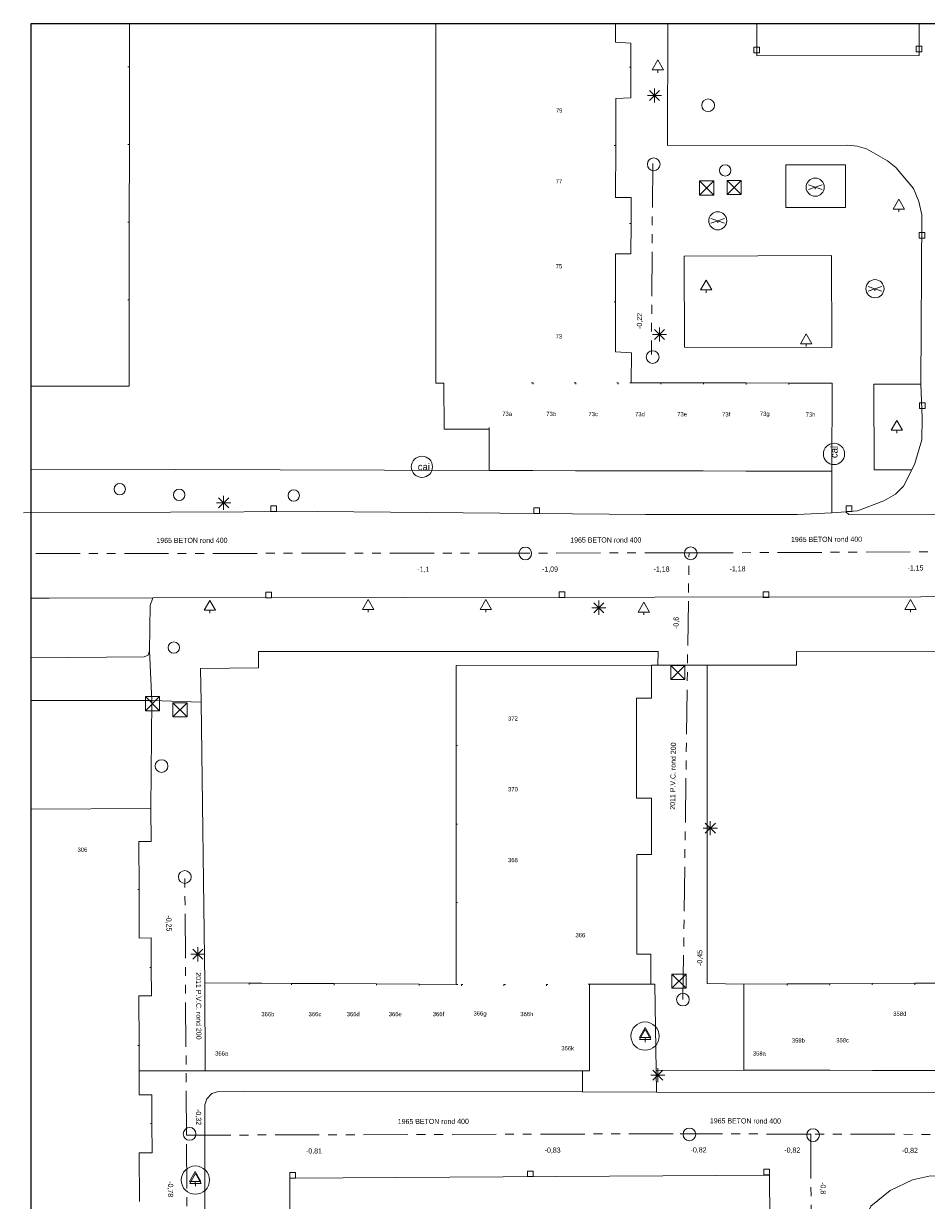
# Model space of a CAD drawing. Header units: millimetres. Extents: x 812 to 183790, y 13 to 580968.
# Tile 34 of 256: x 182314 to 182378, y 580883 to 580966. Entities that reach past the tile are written whole.
import ezdxf

# ---------------------------------------------------------------- set-up
doc = ezdxf.new("R2010")
doc.units = ezdxf.units.MM
doc.header["$LTSCALE"] = 5
doc.linetypes.add('DGN1', pattern=[336.0003, 0, -336.0003])
doc.linetypes.add('PHANTOM2', pattern=[1.25, 0.625, -0.125, 0.125, -0.125, 0.125, -0.125])
for name, color, linetype, lineweight in [('000 BOB begin', 252, 'Continuous', 13), ('000 BOB eind', 252, 'Continuous', 13), ('000 Specificaties_S', 252, 'Continuous', 13), ('046 GEMENGD STELSEL', 252, 'PHANTOM2', 0), ('afsluitpaal', 252, 'Continuous', 9), ('beheer openbare ruimte groenbeheer', 252, 'Continuous', 9), ('beheer openbare ruimte wegbeheer', 252, 'Continuous', 9), ('boom', 252, 'Continuous', 9), ('boomspiegelpunt', 7, 'Continuous', 0), ('brandkraan -put', 252, 'Continuous', 9), ('cai-kast', 252, 'Continuous', 9), ('hoofdgebouw', 252, 'Continuous', 9), ('huisnummerreeks BGT', 252, 'Continuous', 9), ('inspectie- rioolput', 252, 'Continuous', 9), ('kant verharding', 252, 'Continuous', 9), ('kolk', 252, 'Continuous', 9), ('lichtmast', 252, 'Continuous', 9), ('waterleidingput', 252, 'Continuous', 9)]:
    doc.layers.add(name, color=color, linetype=linetype, lineweight=lineweight)
doc.layers.add('scheidingsmuur', color=1, linetype='DGN1', lineweight=13, true_color=0xff0000)
doc.layers.add('speelvoorziening', color=7, linetype='Continuous', lineweight=0, true_color=0xe17000)
doc.styles.add('Arial Narrow', font='Arial Narrow.shx')
doc.styles.add('Styledgn000', font='dgn000.shx')

# ---------------------------------------------------------------- blocks, each defined once
blk = doc.blocks.new('SKOLK6')
at = {"layer": 'kolk', "color": 251, "linetype": 'Continuous', "lineweight": 0, "true_color": 0x696969, "flags": 128}
blk.add_lwpolyline([(-0.2, 0.4), (0.2, 0.4), (0.2, 0), (-0.2, 0), (-0.2, 0.4)], dxfattribs=at)
blk = doc.blocks.new('SKOLK38')
at = {"layer": 'kolk', "color": 251, "linetype": 'Continuous', "lineweight": 0, "true_color": 0x696969, "flags": 128}
blk.add_lwpolyline([(-0.2, 0.4), (0.2, 0.4), (0.2, 0), (-0.2, 0), (-0.2, 0.4)], dxfattribs=at)
blk = doc.blocks.new('RIOOLP11')
at = {"layer": 'inspectie- rioolput', "color": 251, "linetype": 'Continuous', "lineweight": 0, "true_color": 0x696969}
blk.add_circle((0, 0), 0.9, dxfattribs=at)
blk = doc.blocks.new('BOOMKR8')
at = {"layer": 'boomspiegelpunt', "color": 251, "linetype": 'Continuous', "lineweight": 0, "true_color": 0x696969, "flags": 128}
for points in [[(-0.4, -0.233), (0, 0.467), (0.4, -0.233), (-0.4, -0.233)], [(0, -0.233), (0, -0.433)]]:
    blk.add_lwpolyline(points, dxfattribs=at)
at = {"layer": 'boomspiegelpunt', "color": 251, "linetype": 'Continuous', "lineweight": 0, "true_color": 0x696969}
blk.add_circle((0, 0), 1, dxfattribs=at)
blk = doc.blocks.new('BOOM39')
at = {"layer": 'boom', "color": 251, "linetype": 'Continuous', "lineweight": 0, "true_color": 0x696969}
blk.add_line((0, -0.433), (0, -0.233), dxfattribs=at)
at = {"layer": 'boom', "color": 251, "linetype": 'Continuous', "lineweight": 0, "true_color": 0x696969, "flags": 128}
blk.add_lwpolyline([(-0.4, -0.233), (0, 0.467), (0.4, -0.233), (-0.4, -0.233)], dxfattribs=at)
blk = doc.blocks.new('SKOLK107')
at = {"layer": 'kolk', "color": 251, "linetype": 'Continuous', "lineweight": 0, "true_color": 0x696969, "flags": 128}
blk.add_lwpolyline([(-0.2, 0.4), (0.2, 0.4), (0.2, 0), (-0.2, 0), (-0.2, 0.4)], dxfattribs=at)
blk = doc.blocks.new('BOOMKR14')
at = {"layer": 'boomspiegelpunt', "color": 251, "linetype": 'Continuous', "lineweight": 0, "true_color": 0x696969, "flags": 128}
for points in [[(-0.4, -0.233), (0, 0.467), (0.4, -0.233), (-0.4, -0.233)], [(0, -0.233), (0, -0.433)]]:
    blk.add_lwpolyline(points, dxfattribs=at)
at = {"layer": 'boomspiegelpunt', "color": 251, "linetype": 'Continuous', "lineweight": 0, "true_color": 0x696969}
blk.add_circle((0, 0), 1, dxfattribs=at)
blk = doc.blocks.new('HINDER34')
at = {"layer": 'afsluitpaal', "color": 251, "linetype": 'Continuous', "lineweight": 0, "true_color": 0x696969}
for p, q in [((-0.5, 0.5), (0.5, -0.5)), ((0.5, 0.5), (-0.5, -0.5))]:
    blk.add_line(p, q, dxfattribs=at)
at = {"layer": 'afsluitpaal', "color": 251, "linetype": 'Continuous', "lineweight": 0, "true_color": 0x696969, "flags": 128}
blk.add_lwpolyline([(-0.5, 0.5), (0.5, 0.5), (0.5, -0.5), (-0.5, -0.5), (-0.5, 0.5)], dxfattribs=at)
blk = doc.blocks.new('CAITR8')
at = {"layer": 'cai-kast', "color": 251, "linetype": 'Continuous', "lineweight": 0, "true_color": 0x696969}
blk.add_circle((0.023, 0), 0.75, dxfattribs=at)
at = {"layer": 'cai-kast', "color": 251, "linetype": 'Continuous', "lineweight": 0, "true_color": 0x696969, "insert": (0.16, 0), "char_height": 0.5, "attachment_point": 5, "rotation": 0.10491, "line_spacing_factor": 0.8, "style": 'Styledgn000'}
blk.add_mtext('{\\C251;cai}', dxfattribs=at)
blk = doc.blocks.new('BRANDK8')
at = {"layer": 'brandkraan -put', "color": 251, "linetype": 'Continuous', "lineweight": 0, "true_color": 0x696969}
blk.add_circle((0, 0), 0.4, dxfattribs=at)
blk = doc.blocks.new('RIOOLP72')
at = {"layer": 'inspectie- rioolput', "color": 251, "linetype": 'Continuous', "lineweight": 0, "true_color": 0x696969}
blk.add_circle((0, 0), 0.9, dxfattribs=at)
blk = doc.blocks.new('SPEEL1')
at = {"layer": 'speelvoorziening', "color": 251, "linetype": 'Continuous', "lineweight": 0, "true_color": 0x696969}
for p, q in [((0, 0), (-0.481, 0.16)), ((0, 0), (-0.481, -0.16)), ((0.481, 0.16), (0, 0)), ((0, 0), (0, -0.139)), ((0.481, -0.16), (0, 0))]:
    blk.add_line(p, q, dxfattribs=at)
blk.add_circle((0, 0), 0.641, dxfattribs=at)
blk = doc.blocks.new('SPEEL2')
at = {"layer": 'speelvoorziening', "color": 251, "linetype": 'Continuous', "lineweight": 0, "true_color": 0x696969}
for p, q in [((0, 0), (-0.481, 0.16)), ((0, 0), (-0.481, -0.16)), ((0.481, 0.16), (0, 0)), ((0, 0), (0, -0.139)), ((0.481, -0.16), (0, 0))]:
    blk.add_line(p, q, dxfattribs=at)
blk.add_circle((0, 0), 0.641, dxfattribs=at)
blk = doc.blocks.new('BOOM124')
at = {"layer": 'boom', "color": 251, "linetype": 'Continuous', "lineweight": 0, "true_color": 0x696969}
blk.add_line((0, -0.433), (0, -0.233), dxfattribs=at)
at = {"layer": 'boom', "color": 251, "linetype": 'Continuous', "lineweight": 0, "true_color": 0x696969, "flags": 128}
blk.add_lwpolyline([(-0.4, -0.233), (0, 0.467), (0.4, -0.233), (-0.4, -0.233)], dxfattribs=at)
blk = doc.blocks.new('RIOOLP108')
at = {"layer": 'inspectie- rioolput', "color": 251, "linetype": 'Continuous', "lineweight": 0, "true_color": 0x696969}
blk.add_circle((0, 0), 0.9, dxfattribs=at)
blk = doc.blocks.new('RIOOLP109')
at = {"layer": 'inspectie- rioolput', "color": 251, "linetype": 'Continuous', "lineweight": 0, "true_color": 0x696969}
blk.add_circle((0, 0), 0.9, dxfattribs=at)
blk = doc.blocks.new('RIOOLP110')
at = {"layer": 'inspectie- rioolput', "color": 251, "linetype": 'Continuous', "lineweight": 0, "true_color": 0x696969}
blk.add_circle((0, 0), 0.9, dxfattribs=at)
blk = doc.blocks.new('SKOLK272')
at = {"layer": 'kolk', "color": 251, "linetype": 'Continuous', "lineweight": 0, "true_color": 0x696969, "flags": 128}
blk.add_lwpolyline([(-0.2, 0.4), (0.2, 0.4), (0.2, 0), (-0.2, 0), (-0.2, 0.4)], dxfattribs=at)
blk = doc.blocks.new('HINDER64')
at = {"layer": 'afsluitpaal', "color": 251, "linetype": 'Continuous', "lineweight": 0, "true_color": 0x696969}
for p, q in [((-0.5, 0.5), (0.5, -0.5)), ((0.5, 0.5), (-0.5, -0.5))]:
    blk.add_line(p, q, dxfattribs=at)
at = {"layer": 'afsluitpaal', "color": 251, "linetype": 'Continuous', "lineweight": 0, "true_color": 0x696969, "flags": 128}
blk.add_lwpolyline([(-0.5, 0.5), (0.5, 0.5), (0.5, -0.5), (-0.5, -0.5), (-0.5, 0.5)], dxfattribs=at)
blk = doc.blocks.new('SKOLK367')
at = {"layer": 'kolk', "color": 251, "linetype": 'Continuous', "lineweight": 0, "true_color": 0x696969, "flags": 128}
blk.add_lwpolyline([(-0.2, 0.4), (0.2, 0.4), (0.2, 0), (-0.2, 0), (-0.2, 0.4)], dxfattribs=at)
blk = doc.blocks.new('SKOLK379')
at = {"layer": 'kolk', "color": 251, "linetype": 'Continuous', "lineweight": 0, "true_color": 0x696969, "flags": 128}
blk.add_lwpolyline([(-0.2, 0.4), (0.2, 0.4), (0.2, 0), (-0.2, 0), (-0.2, 0.4)], dxfattribs=at)
blk = doc.blocks.new('WATERP20')
at = {"layer": 'waterleidingput', "color": 251, "linetype": 'Continuous', "lineweight": 0, "true_color": 0x696969}
blk.add_circle((0, 0), 0.4, dxfattribs=at)
blk = doc.blocks.new('BOOM281')
at = {"layer": 'boom', "color": 251, "linetype": 'Continuous', "lineweight": 0, "true_color": 0x696969}
blk.add_line((0, -0.433), (0, -0.233), dxfattribs=at)
at = {"layer": 'boom', "color": 251, "linetype": 'Continuous', "lineweight": 0, "true_color": 0x696969, "flags": 128}
blk.add_lwpolyline([(-0.4, -0.233), (0, 0.467), (0.4, -0.233), (-0.4, -0.233)], dxfattribs=at)
blk = doc.blocks.new('SKOLK437')
at = {"layer": 'kolk', "color": 251, "linetype": 'Continuous', "lineweight": 0, "true_color": 0x696969, "flags": 128}
blk.add_lwpolyline([(-0.2, 0.4), (0.2, 0.4), (0.2, 0), (-0.2, 0), (-0.2, 0.4)], dxfattribs=at)
blk = doc.blocks.new('BRANDK31')
at = {"layer": 'brandkraan -put', "color": 251, "linetype": 'Continuous', "lineweight": 0, "true_color": 0x696969}
blk.add_circle((0, 0), 0.4, dxfattribs=at)
blk = doc.blocks.new('SPEEL6')
at = {"layer": 'speelvoorziening', "color": 251, "linetype": 'Continuous', "lineweight": 0, "true_color": 0x696969}
for p, q in [((0, 0), (-0.481, 0.16)), ((0, 0), (-0.481, -0.16)), ((0.481, 0.16), (0, 0)), ((0, 0), (0, -0.139)), ((0.481, -0.16), (0, 0))]:
    blk.add_line(p, q, dxfattribs=at)
blk.add_circle((0, 0), 0.641, dxfattribs=at)
blk = doc.blocks.new('BOOM331')
at = {"layer": 'boom', "color": 251, "linetype": 'Continuous', "lineweight": 0, "true_color": 0x696969}
blk.add_line((0, -0.433), (0, -0.233), dxfattribs=at)
at = {"layer": 'boom', "color": 251, "linetype": 'Continuous', "lineweight": 0, "true_color": 0x696969, "flags": 128}
blk.add_lwpolyline([(-0.4, -0.233), (0, 0.467), (0.4, -0.233), (-0.4, -0.233)], dxfattribs=at)
blk = doc.blocks.new('RIOOLP195')
at = {"layer": 'inspectie- rioolput', "color": 251, "linetype": 'Continuous', "lineweight": 0, "true_color": 0x696969}
blk.add_circle((0, 0), 0.9, dxfattribs=at)
blk = doc.blocks.new('LANTP236')
at = {"layer": 'lichtmast', "color": 251, "linetype": 'Continuous', "lineweight": 0, "true_color": 0x696969}
for p, q in [((-0.5, 0), (0.5, 0.001)), ((0.354, -0.354), (-0.354, 0.354)), ((-0.354, -0.354), (0.354, 0.354)), ((0, -0.5), (0, 0.5))]:
    blk.add_line(p, q, dxfattribs=at)
blk = doc.blocks.new('WATERP31')
at = {"layer": 'waterleidingput', "color": 251, "linetype": 'Continuous', "lineweight": 0, "true_color": 0x696969}
blk.add_circle((0, 0), 0.4, dxfattribs=at)
blk = doc.blocks.new('RIOOLP232')
at = {"layer": 'inspectie- rioolput', "color": 251, "linetype": 'Continuous', "lineweight": 0, "true_color": 0x696969}
blk.add_circle((0, 0), 0.9, dxfattribs=at)
blk = doc.blocks.new('BOOM437')
at = {"layer": 'boom', "color": 251, "linetype": 'Continuous', "lineweight": 0, "true_color": 0x696969}
blk.add_line((0, -0.433), (0, -0.233), dxfattribs=at)
at = {"layer": 'boom', "color": 251, "linetype": 'Continuous', "lineweight": 0, "true_color": 0x696969, "flags": 128}
blk.add_lwpolyline([(-0.4, -0.233), (0, 0.467), (0.4, -0.233), (-0.4, -0.233)], dxfattribs=at)
blk = doc.blocks.new('BOOM457')
at = {"layer": 'boom', "color": 251, "linetype": 'Continuous', "lineweight": 0, "true_color": 0x696969}
blk.add_line((0, -0.433), (0, -0.233), dxfattribs=at)
at = {"layer": 'boom', "color": 251, "linetype": 'Continuous', "lineweight": 0, "true_color": 0x696969, "flags": 128}
blk.add_lwpolyline([(-0.4, -0.233), (0, 0.467), (0.4, -0.233), (-0.4, -0.233)], dxfattribs=at)
blk = doc.blocks.new('HINDER156')
at = {"layer": 'afsluitpaal', "color": 251, "linetype": 'Continuous', "lineweight": 0, "true_color": 0x696969}
for p, q in [((-0.5, 0.5), (0.5, -0.5)), ((0.5, 0.5), (-0.5, -0.5))]:
    blk.add_line(p, q, dxfattribs=at)
at = {"layer": 'afsluitpaal', "color": 251, "linetype": 'Continuous', "lineweight": 0, "true_color": 0x696969, "flags": 128}
blk.add_lwpolyline([(-0.5, 0.5), (0.5, 0.5), (0.5, -0.5), (-0.5, -0.5), (-0.5, 0.5)], dxfattribs=at)
blk = doc.blocks.new('SKOLK662')
at = {"layer": 'kolk', "color": 251, "linetype": 'Continuous', "lineweight": 0, "true_color": 0x696969, "flags": 128}
blk.add_lwpolyline([(-0.2, 0.4), (0.2, 0.4), (0.2, 0), (-0.2, 0), (-0.2, 0.4)], dxfattribs=at)
blk = doc.blocks.new('LANTP301')
at = {"layer": 'lichtmast', "color": 251, "linetype": 'Continuous', "lineweight": 0, "true_color": 0x696969}
for p, q in [((-0.5, 0), (0.5, 0.001)), ((0.354, -0.354), (-0.354, 0.354)), ((-0.354, -0.354), (0.354, 0.354)), ((0, -0.5), (0, 0.5))]:
    blk.add_line(p, q, dxfattribs=at)
blk = doc.blocks.new('LANTP303')
at = {"layer": 'lichtmast', "color": 251, "linetype": 'Continuous', "lineweight": 0, "true_color": 0x696969}
for p, q in [((-0.5, 0), (0.5, 0.001)), ((0.354, -0.354), (-0.354, 0.354)), ((-0.354, -0.354), (0.354, 0.354)), ((0, -0.5), (0, 0.5))]:
    blk.add_line(p, q, dxfattribs=at)
blk = doc.blocks.new('LANTP317')
at = {"layer": 'lichtmast', "color": 251, "linetype": 'Continuous', "lineweight": 0, "true_color": 0x696969}
for p, q in [((-0.5, 0), (0.5, 0.001)), ((0.354, -0.354), (-0.354, 0.354)), ((-0.354, -0.354), (0.354, 0.354)), ((0, -0.5), (0, 0.5))]:
    blk.add_line(p, q, dxfattribs=at)
blk = doc.blocks.new('BOOM521')
at = {"layer": 'boom', "color": 251, "linetype": 'Continuous', "lineweight": 0, "true_color": 0x696969}
blk.add_line((0, -0.433), (0, -0.233), dxfattribs=at)
at = {"layer": 'boom', "color": 251, "linetype": 'Continuous', "lineweight": 0, "true_color": 0x696969, "flags": 128}
blk.add_lwpolyline([(-0.4, -0.233), (0, 0.467), (0.4, -0.233), (-0.4, -0.233)], dxfattribs=at)
blk = doc.blocks.new('SKOLK768')
at = {"layer": 'kolk', "color": 251, "linetype": 'Continuous', "lineweight": 0, "true_color": 0x696969, "flags": 128}
blk.add_lwpolyline([(-0.2, 0.4), (0.2, 0.4), (0.2, 0), (-0.2, 0), (-0.2, 0.4)], dxfattribs=at)
blk = doc.blocks.new('LANTP344')
at = {"layer": 'lichtmast', "color": 251, "linetype": 'Continuous', "lineweight": 0, "true_color": 0x696969}
for p, q in [((-0.5, 0), (0.5, 0.001)), ((0.354, -0.354), (-0.354, 0.354)), ((-0.354, -0.354), (0.354, 0.354)), ((0, -0.5), (0, 0.5))]:
    blk.add_line(p, q, dxfattribs=at)
blk = doc.blocks.new('RIOOLP321')
at = {"layer": 'inspectie- rioolput', "color": 251, "linetype": 'Continuous', "lineweight": 0, "true_color": 0x696969}
blk.add_circle((0, 0), 0.9, dxfattribs=at)
blk = doc.blocks.new('RIOOLP323')
at = {"layer": 'inspectie- rioolput', "color": 251, "linetype": 'Continuous', "lineweight": 0, "true_color": 0x696969}
blk.add_circle((0, 0), 0.9, dxfattribs=at)
blk = doc.blocks.new('SKOLK848')
at = {"layer": 'kolk', "color": 251, "linetype": 'Continuous', "lineweight": 0, "true_color": 0x696969, "flags": 128}
blk.add_lwpolyline([(-0.2, 0.4), (0.2, 0.4), (0.2, 0), (-0.2, 0), (-0.2, 0.4)], dxfattribs=at)
blk = doc.blocks.new('HINDER213')
at = {"layer": 'afsluitpaal', "color": 251, "linetype": 'Continuous', "lineweight": 0, "true_color": 0x696969}
for p, q in [((-0.5, 0.5), (0.5, -0.5)), ((0.5, 0.5), (-0.5, -0.5))]:
    blk.add_line(p, q, dxfattribs=at)
at = {"layer": 'afsluitpaal', "color": 251, "linetype": 'Continuous', "lineweight": 0, "true_color": 0x696969, "flags": 128}
blk.add_lwpolyline([(-0.5, 0.5), (0.5, 0.5), (0.5, -0.5), (-0.5, -0.5), (-0.5, 0.5)], dxfattribs=at)
blk = doc.blocks.new('CAITR63')
at = {"layer": 'cai-kast', "color": 251, "linetype": 'Continuous', "lineweight": 0, "true_color": 0x696969}
blk.add_circle((0.001, 0.023), 0.75, dxfattribs=at)
at = {"layer": 'cai-kast', "color": 251, "linetype": 'Continuous', "lineweight": 0, "true_color": 0x696969, "insert": (0.005, 0.16), "char_height": 0.5, "attachment_point": 5, "rotation": 88.12741, "line_spacing_factor": 0.8, "style": 'Styledgn000'}
blk.add_mtext('{\\C251;cai}', dxfattribs=at)
blk = doc.blocks.new('RIOOLP379')
at = {"layer": 'inspectie- rioolput', "color": 251, "linetype": 'Continuous', "lineweight": 0, "true_color": 0x696969}
blk.add_circle((0, 0), 0.9, dxfattribs=at)
blk = doc.blocks.new('HINDER262')
at = {"layer": 'afsluitpaal', "color": 251, "linetype": 'Continuous', "lineweight": 0, "true_color": 0x696969}
for p, q in [((-0.5, 0.5), (0.5, -0.5)), ((0.5, 0.5), (-0.5, -0.5))]:
    blk.add_line(p, q, dxfattribs=at)
at = {"layer": 'afsluitpaal', "color": 251, "linetype": 'Continuous', "lineweight": 0, "true_color": 0x696969, "flags": 128}
blk.add_lwpolyline([(-0.5, 0.5), (0.5, 0.5), (0.5, -0.5), (-0.5, -0.5), (-0.5, 0.5)], dxfattribs=at)
blk = doc.blocks.new('WATERP66')
at = {"layer": 'waterleidingput', "color": 251, "linetype": 'Continuous', "lineweight": 0, "true_color": 0x696969}
blk.add_circle((0, 0), 0.4, dxfattribs=at)
blk = doc.blocks.new('BOOM745')
at = {"layer": 'boom', "color": 251, "linetype": 'Continuous', "lineweight": 0, "true_color": 0x696969}
blk.add_line((0, -0.433), (0, -0.233), dxfattribs=at)
at = {"layer": 'boom', "color": 251, "linetype": 'Continuous', "lineweight": 0, "true_color": 0x696969, "flags": 128}
blk.add_lwpolyline([(-0.4, -0.233), (0, 0.467), (0.4, -0.233), (-0.4, -0.233)], dxfattribs=at)
blk = doc.blocks.new('BOOM758')
at = {"layer": 'boom', "color": 251, "linetype": 'Continuous', "lineweight": 0, "true_color": 0x696969}
blk.add_line((0, -0.433), (0, -0.233), dxfattribs=at)
at = {"layer": 'boom', "color": 251, "linetype": 'Continuous', "lineweight": 0, "true_color": 0x696969, "flags": 128}
blk.add_lwpolyline([(-0.4, -0.233), (0, 0.467), (0.4, -0.233), (-0.4, -0.233)], dxfattribs=at)
blk = doc.blocks.new('SKOLK1058')
at = {"layer": 'kolk', "color": 251, "linetype": 'Continuous', "lineweight": 0, "true_color": 0x696969, "flags": 128}
blk.add_lwpolyline([(-0.2, 0.4), (0.2, 0.4), (0.2, 0), (-0.2, 0), (-0.2, 0.4)], dxfattribs=at)
blk = doc.blocks.new('HINDER297')
at = {"layer": 'afsluitpaal', "color": 251, "linetype": 'Continuous', "lineweight": 0, "true_color": 0x696969}
for p, q in [((-0.5, 0.5), (0.5, -0.5)), ((0.5, 0.5), (-0.5, -0.5))]:
    blk.add_line(p, q, dxfattribs=at)
at = {"layer": 'afsluitpaal', "color": 251, "linetype": 'Continuous', "lineweight": 0, "true_color": 0x696969, "flags": 128}
blk.add_lwpolyline([(-0.5, 0.5), (0.5, 0.5), (0.5, -0.5), (-0.5, -0.5), (-0.5, 0.5)], dxfattribs=at)
blk = doc.blocks.new('RIOOLP434')
at = {"layer": 'inspectie- rioolput', "color": 251, "linetype": 'Continuous', "lineweight": 0, "true_color": 0x696969}
blk.add_circle((0, 0), 0.9, dxfattribs=at)
blk = doc.blocks.new('SKOLK1166')
at = {"layer": 'kolk', "color": 251, "linetype": 'Continuous', "lineweight": 0, "true_color": 0x696969, "flags": 128}
blk.add_lwpolyline([(-0.2, 0.4), (0.2, 0.4), (0.2, 0), (-0.2, 0), (-0.2, 0.4)], dxfattribs=at)
blk = doc.blocks.new('LANTP512')
at = {"layer": 'lichtmast', "color": 251, "linetype": 'Continuous', "lineweight": 0, "true_color": 0x696969}
for p, q in [((-0.5, 0), (0.5, 0.001)), ((0.354, -0.354), (-0.354, 0.354)), ((-0.354, -0.354), (0.354, 0.354)), ((0, -0.5), (0, 0.5))]:
    blk.add_line(p, q, dxfattribs=at)
blk = doc.blocks.new('BOOM846')
at = {"layer": 'boom', "color": 251, "linetype": 'Continuous', "lineweight": 0, "true_color": 0x696969}
blk.add_line((0, -0.433), (0, -0.233), dxfattribs=at)
at = {"layer": 'boom', "color": 251, "linetype": 'Continuous', "lineweight": 0, "true_color": 0x696969, "flags": 128}
blk.add_lwpolyline([(-0.4, -0.233), (0, 0.467), (0.4, -0.233), (-0.4, -0.233)], dxfattribs=at)
blk = doc.blocks.new('BOOM862')
at = {"layer": 'boom', "color": 251, "linetype": 'Continuous', "lineweight": 0, "true_color": 0x696969}
blk.add_line((0, -0.433), (0, -0.233), dxfattribs=at)
at = {"layer": 'boom', "color": 251, "linetype": 'Continuous', "lineweight": 0, "true_color": 0x696969, "flags": 128}
blk.add_lwpolyline([(-0.4, -0.233), (0, 0.467), (0.4, -0.233), (-0.4, -0.233)], dxfattribs=at)
blk = doc.blocks.new('LANTP548')
at = {"layer": 'lichtmast', "color": 251, "linetype": 'Continuous', "lineweight": 0, "true_color": 0x696969}
for p, q in [((-0.5, 0), (0.5, 0.001)), ((0.354, -0.354), (-0.354, 0.354)), ((-0.354, -0.354), (0.354, 0.354)), ((0, -0.5), (0, 0.5))]:
    blk.add_line(p, q, dxfattribs=at)
blk = doc.blocks.new('SKOLK1273')
at = {"layer": 'kolk', "color": 251, "linetype": 'Continuous', "lineweight": 0, "true_color": 0x696969, "flags": 128}
blk.add_lwpolyline([(-0.2, 0.4), (0.2, 0.4), (0.2, 0), (-0.2, 0), (-0.2, 0.4)], dxfattribs=at)
blk = doc.blocks.new('BOOM933')
at = {"layer": 'boom', "color": 251, "linetype": 'Continuous', "lineweight": 0, "true_color": 0x696969}
blk.add_line((0, -0.433), (0, -0.233), dxfattribs=at)
at = {"layer": 'boom', "color": 251, "linetype": 'Continuous', "lineweight": 0, "true_color": 0x696969, "flags": 128}
blk.add_lwpolyline([(-0.4, -0.233), (0, 0.467), (0.4, -0.233), (-0.4, -0.233)], dxfattribs=at)

msp = doc.modelspace()

# ---------------------------------------------------------------- linework, layer by layer
at = {"ltscale": 0.2}
msp.add_lwpolyline([(182314.708, 580966.07), (183589.202, 580966.07), (183589.202, 580301.164), (182314.708, 580301.164)], close=True, dxfattribs=at)
msp.add_lwpolyline([(182314.708, 580966.07), (183589.202, 580966.07), (183589.202, 580301.164), (182314.708, 580301.164)], close=True, dxfattribs=at)
msp.add_lwpolyline([(182314.708, 580966.07), (183589.202, 580966.07), (183589.202, 580301.164), (182314.708, 580301.164)], close=True, dxfattribs=at)
at = {"layer": '046 GEMENGD STELSEL', "flags": 128}
for points in [[(182358.613, 580956.198), (182358.521, 580942.699)], [(182349.422, 580928.681), (182314.708, 580928.644)], [(182361.18, 580928.69), (182349.422, 580928.681)], [(182360.75, 580897.152), (182361.18, 580928.69)], [(182361.18, 580928.69), (182380.605, 580928.772)], [(182325.688, 580887.574), (182325.565, 580905.807)], [(182325.688, 580887.574), (182360.545, 580887.68)], [(182325.739, 580865.068), (182325.688, 580887.574)], [(182369.782, 580887.648), (182360.545, 580887.68)], [(182406.97, 580887.584), (182369.782, 580887.648)], [(182369.782, 580887.648), (182369.855, 580865.103)]]:
    msp.add_lwpolyline(points, dxfattribs=at)
at = {"layer": 'beheer openbare ruimte groenbeheer', "color": 251, "lineweight": 0, "true_color": 0x696969}
msp.add_lwpolyline([(182371.275, 580943.202), (182360.868, 580943.23)], dxfattribs=at)
at = {"layer": 'beheer openbare ruimte wegbeheer', "color": 251, "lineweight": 0, "true_color": 0x696969}
for points in [[(182371.269, 580934.457), (182371.255, 580931.532)], [(182323.074, 580921.787), (182323.24, 580918.278)], [(182358.986, 580920.767), (182362.467, 580920.772)], [(182323.24, 580918.278), (182326.716, 580918.16)], [(182322.345, 580892.115), (182327.005, 580892.121)], [(182358.857, 580892.145), (182365.055, 580892.165)]]:
    msp.add_lwpolyline(points, dxfattribs=at)
at = {"layer": 'beheer openbare ruimte wegbeheer', "color": 251, "lineweight": 0, "true_color": 0x696969, "flags": 128}
msp.add_lwpolyline([(182372.246, 580931.583), (182372.461, 580931.414), (182387.75, 580931.432), (182387.769, 580931.735)], dxfattribs=at)
at = {"layer": 'hoofdgebouw', "color": 251, "lineweight": 0, "true_color": 0x696969}
for points in [[(182321.651, 580966.07), (182321.649, 580963.017)], [(182343.301, 580962.986), (182343.303, 580966.07)], [(182321.649, 580963.017), (182321.647, 580957.53)], [(182343.298, 580957.47), (182343.301, 580962.986)], [(182321.647, 580957.53), (182321.644, 580952.044)], [(182343.295, 580951.955), (182343.298, 580957.47)], [(182321.644, 580952.044), (182321.642, 580946.556)], [(182343.292, 580946.44), (182343.295, 580951.955)], [(182321.642, 580946.556), (182321.639, 580940.458)], [(182343.289, 580940.687), (182343.292, 580946.44)], [(182343.872, 580940.688), (182343.289, 580940.687)], [(182359.194, 580940.703), (182357.098, 580940.708)], [(182365.214, 580940.689), (182362.204, 580940.696)], [(182368.224, 580940.683), (182365.214, 580940.689)], [(182321.639, 580940.458), (182314.708, 580940.465)], [(182347.06, 580934.512), (182347.073, 580937.437)], [(182350.149, 580934.505), (182347.06, 580934.512)], [(182350.149, 580934.505), (182353.159, 580934.498)], [(182353.159, 580934.498), (182356.169, 580934.491)], [(182356.169, 580934.491), (182359.179, 580934.484)], [(182359.179, 580934.484), (182362.189, 580934.478)], [(182362.189, 580934.478), (182365.199, 580934.471)], [(182365.199, 580934.471), (182368.209, 580934.464)], [(182371.269, 580934.457), (182368.209, 580934.464)], [(182358.535, 580920.757), (182344.726, 580920.75)], [(182344.726, 580920.75), (182344.729, 580915.084)], [(182344.729, 580915.084), (182344.732, 580909.532)], [(182344.732, 580909.532), (182344.735, 580904.001)], [(182344.735, 580904.001), (182344.738, 580898.223)], [(182326.981, 580898.335), (182327.005, 580892.121)], [(182330.107, 580898.316), (182326.981, 580898.335)], [(182330.996, 580898.31), (182330.107, 580898.316)], [(182333.107, 580898.297), (182330.996, 580898.31)], [(182336.107, 580898.278), (182333.107, 580898.297)], [(182339.107, 580898.259), (182336.107, 580898.278)], [(182342.107, 580898.24), (182339.107, 580898.259)], [(182344.738, 580898.223), (182342.107, 580898.24)], [(182354.059, 580898.228), (182354.157, 580898.228)], [(182358.486, 580898.23), (182354.157, 580898.228)], [(182365.057, 580898.238), (182365.055, 580892.165)], [(182368.119, 580898.254), (182365.057, 580898.238)], [(182368.788, 580898.258), (182368.119, 580898.254)], [(182371.119, 580898.27), (182368.788, 580898.258)], [(182374.119, 580898.286), (182371.119, 580898.27)], [(182377.119, 580898.302), (182374.119, 580898.286)], [(182380.119, 580898.318), (182377.119, 580898.302)], [(182322.345, 580892.115), (182322.337, 580893.91)], [(182327.005, 580892.121), (182330.109, 580892.122)], [(182330.109, 580892.122), (182333.109, 580892.123)], [(182333.109, 580892.123), (182336.109, 580892.124)], [(182336.109, 580892.124), (182339.109, 580892.125)], [(182339.109, 580892.125), (182342.109, 580892.126)], [(182342.109, 580892.126), (182345.109, 580892.127)], [(182345.109, 580892.127), (182348.109, 580892.128)], [(182348.109, 580892.128), (182351.109, 580892.129)], [(182351.109, 580892.129), (182353.662, 580892.13)], [(182365.055, 580892.165), (182368.13, 580892.161)], [(182368.13, 580892.161), (182371.13, 580892.156)], [(182371.13, 580892.156), (182374.13, 580892.152)], [(182374.13, 580892.152), (182377.13, 580892.148)], [(182377.13, 580892.148), (182380.13, 580892.144)]]:
    msp.add_lwpolyline(points, dxfattribs=at)
at = {"layer": 'hoofdgebouw', "color": 251, "lineweight": 0, "true_color": 0x696969, "flags": 128}
for points in [[(182357.069, 580962.979), (182357.074, 580964.695), (182355.993, 580964.748), (182355.991, 580966.07)], [(182355.999, 580957.461), (182356.008, 580960.784), (182357.062, 580960.82), (182357.069, 580962.979)], [(182357.083, 580951.943), (182357.094, 580953.795), (182355.989, 580953.796), (182355.999, 580957.461)], [(182355.987, 580946.425), (182355.991, 580949.819), (182357.07, 580949.817), (182357.083, 580951.943)], [(182357.098, 580940.708), (182357.115, 580942.83), (182355.983, 580942.883), (182355.987, 580946.425)], [(182343.872, 580940.688), (182343.88, 580937.43), (182347.073, 580937.437)], [(182359.194, 580940.703), (182360.877, 580940.699), (182362.204, 580940.696)], [(182368.224, 580940.683), (182371.284, 580940.676), (182371.269, 580934.457)], [(182357.477, 580915.055), (182357.475, 580918.426), (182358.536, 580918.427), (182358.535, 580920.757)], [(182358.536, 580909.492), (182358.535, 580911.376), (182357.479, 580911.375), (182357.477, 580915.055)], [(182323.173, 580910.64), (182314.708, 580910.603)], [(182322.335, 580904.934), (182322.32, 580908.309), (182323.184, 580908.312), (182323.173, 580910.64)], [(182357.498, 580903.972), (182357.497, 580907.392), (182358.537, 580907.392), (182358.536, 580909.492)], [(182323.196, 580899.424), (182323.187, 580901.503), (182322.35, 580901.499), (182322.335, 580904.934)], [(182357.498, 580903.972), (182357.5, 580900.366), (182358.484, 580900.366), (182358.486, 580898.23)], [(182322.337, 580893.91), (182322.322, 580897.421), (182323.205, 580897.425), (182323.196, 580899.424)], [(182353.662, 580892.13), (182354.159, 580892.13), (182354.157, 580898.228)], [(182323.244, 580888.398), (182323.235, 580890.436), (182322.352, 580890.433), (182322.345, 580892.115)], [(182322.365, 580882.884), (182322.35, 580886.336), (182323.253, 580886.34), (182323.244, 580888.398)]]:
    msp.add_lwpolyline(points, dxfattribs=at)
at = {"layer": 'kant verharding', "color": 251, "lineweight": 0, "true_color": 0x696969, "flags": 128}
for points in [[(182359.672, 580966.07), (182359.663, 580957.466), (182372.406, 580957.49), (182373.054, 580957.42), (182373.704, 580957.222), (182375.199, 580956.386), (182375.788, 580955.897), (182377.023, 580954.423), (182377.4, 580953.511), (182377.626, 580952.561), (182377.558, 580940.613)], [(182377.434, 580966.07), (182377.437, 580963.815), (182365.965, 580963.779), (182365.977, 580966.07)], [(182371.275, 580943.202), (182371.253, 580949.685), (182360.843, 580949.645), (182360.868, 580943.23)], [(182376.917, 580934.565), (182376.322, 580933.41), (182375.753, 580932.849), (182374.944, 580932.371), (182373.083, 580931.667), (182372.246, 580931.583), (182371.255, 580931.532), (182368.829, 580931.409), (182358.095, 580931.392), (182334.931, 580931.61), (182314.173, 580931.529)], [(182347.06, 580934.512), (182324.912, 580934.569), (182314.708, 580934.563)], [(182394.59, 580925.603), (182377.553, 580925.587), (182358.774, 580925.555), (182323.309, 580925.527), (182323.118, 580924.976), (182323.074, 580921.787), (182322.976, 580921.469), (182322.685, 580921.364), (182314.708, 580921.285)], [(182323.309, 580925.527), (182315.977, 580925.49), (182314.708, 580925.499)], [(182326.981, 580898.335), (182326.716, 580918.16), (182326.684, 580920.524), (182330.766, 580920.575), (182330.759, 580921.727), (182358.988, 580921.729), (182358.986, 580920.767), (182358.535, 580920.757)], [(182365.057, 580898.238), (182362.467, 580898.291), (182362.467, 580920.772), (182368.768, 580920.772), (182368.769, 580921.738), (182396.582, 580921.746), (182397.119, 580921.746), (182397.094, 580920.757), (182396.598, 580920.717)], [(182314.708, 580918.262), (182323.24, 580918.278), (182323.173, 580910.64)], [(182358.486, 580898.23), (182358.759, 580898.236), (182358.857, 580892.145), (182358.882, 580890.623), (182394.318, 580890.56)], [(182353.662, 580890.632), (182353.662, 580892.13)]]:
    msp.add_lwpolyline(points, dxfattribs=at)
for points in [[(182372.236, 580956.09), (182372.241, 580953.09), (182368.021, 580953.082), (182368.016, 580956.082)], [(182377.558, 580940.613), (182377.655, 580938.229), (182377.62, 580936.68), (182377.137, 580934.993), (182376.917, 580934.565), (182374.265, 580934.553), (182374.238, 580940.598)], [(182332.991, 580884.531), (182332.992, 580884.228), (182333.037, 580872.234), (182333.038, 580871.932), (182366.983, 580872.112), (182366.98, 580872.479), (182366.874, 580884.395), (182366.871, 580884.762)]]:
    msp.add_lwpolyline(points, close=True, dxfattribs=at)
msp.add_lwpolyline([(182358.882, 580890.623), (182353.662, 580890.632), (182329.702, 580890.675), (182327.949, 580890.658), (182327.467, 580890.513), (182327.128, 580890.141), (182326.979, 580889.72), (182326.948, 580866.267), (182372.852, 580866.032), (182372.74, 580874.607), (182372.772, 580879.028), (182373.273, 580881.015), (182374.032, 580882.559), (182375.393, 580883.666), (182376.962, 580884.418), (182378.229, 580884.697), (182389.551, 580884.689), (182389.551, 580870.64, -0.386473), (182385.301, 580865.971), (182372.852, 580866.032)], format="xyb", dxfattribs=at)
at = {"layer": 'scheidingsmuur', "color": 251, "lineweight": 0, "ltscale": 0.1, "true_color": 0x696969}
for points in [[(182321.649, 580963.017), (182314.708, 580963.013)], [(182357.069, 580962.979), (182343.301, 580962.986)], [(182321.647, 580957.53), (182314.708, 580957.527)], [(182355.999, 580957.461), (182343.298, 580957.47)], [(182357.083, 580951.943), (182343.295, 580951.955)], [(182355.987, 580946.425), (182343.292, 580946.44)], [(182347.073, 580937.437), (182347.087, 580940.693)], [(182350.164, 580940.698), (182347.087, 580940.693)], [(182350.164, 580940.698), (182350.149, 580934.505)], [(182353.174, 580940.702), (182350.164, 580940.698)], [(182353.174, 580940.702), (182353.159, 580934.498)], [(182356.184, 580940.707), (182353.174, 580940.702)], [(182356.184, 580940.707), (182356.169, 580934.491)], [(182357.098, 580940.708), (182356.184, 580940.707)], [(182359.194, 580940.703), (182359.179, 580934.484)], [(182362.204, 580940.696), (182362.189, 580934.478)], [(182365.214, 580940.689), (182365.199, 580934.471)], [(182368.224, 580940.683), (182368.209, 580934.464)], [(182344.729, 580915.084), (182357.477, 580915.055)], [(182344.732, 580909.532), (182358.536, 580909.492)], [(182322.335, 580904.934), (182314.708, 580904.913)], [(182344.735, 580904.001), (182357.498, 580903.972)], [(182323.196, 580899.424), (182314.708, 580899.401)], [(182330.107, 580898.316), (182330.109, 580892.122)], [(182333.107, 580898.297), (182333.109, 580892.123)], [(182336.107, 580898.278), (182336.109, 580892.124)], [(182339.107, 580898.259), (182339.109, 580892.125)], [(182342.107, 580898.24), (182342.109, 580892.126)], [(182344.738, 580898.223), (182345.107, 580898.223)], [(182345.107, 580898.223), (182348.107, 580898.225)], [(182345.107, 580898.223), (182345.109, 580892.127)], [(182348.107, 580898.225), (182351.107, 580898.226)], [(182348.107, 580898.225), (182348.109, 580892.128)], [(182351.107, 580898.226), (182354.059, 580898.228)], [(182351.107, 580898.226), (182351.109, 580892.129)], [(182368.119, 580898.254), (182368.13, 580892.161)], [(182371.119, 580898.27), (182371.13, 580892.156)], [(182374.119, 580898.286), (182374.13, 580892.152)], [(182377.119, 580898.302), (182377.13, 580892.148)], [(182322.337, 580893.91), (182314.708, 580893.889)], [(182323.244, 580888.398), (182314.708, 580888.375)]]:
    msp.add_lwpolyline(points, dxfattribs=at)
at = {"layer": 'scheidingsmuur', "color": 251, "lineweight": 0, "ltscale": 0.1, "true_color": 0x696969, "flags": 128}
for points in [[(182321.644, 580952.044), (182319.103, 580952.054), (182314.708, 580952.049)], [(182321.642, 580946.556), (182319.11, 580946.57), (182314.708, 580946.564)]]:
    msp.add_lwpolyline(points, dxfattribs=at)

# ---------------------------------------------------------------- block references
at = {"color": 251, "linetype": 'Continuous', "lineweight": 0, "true_color": 0x696969}
for name, p in [('SKOLK107', (182365.948, 580964.009)), ('SKOLK379', (182377.431, 580964.074)), ('BOOM457', (182358.973, 580963.034)), ('LANTP236', (182358.745, 580960.986)), ('BRANDK31', (182363.73, 580955.7)), ('HINDER34', (182362.427, 580954.454)), ('HINDER156', (182364.371, 580954.497)), ('SPEEL2', (182370.093, 580954.516)), ('BOOM281', (182376.001, 580953.197)), ('SPEEL6', (182363.209, 580952.143)), ('SKOLK1058', (182377.643, 580950.919)), ('BOOM862', (182362.381, 580947.489)), ('SPEEL1', (182374.313, 580947.344)), ('LANTP301', (182359.092, 580944.109)), ('BOOM745', (182369.464, 580943.698)), ('SKOLK38', (182377.655, 580938.896)), ('BOOM124', (182375.846, 580937.584)), ('CAITR63', (182371.421, 580935.657)), ('CAITR8', (182342.288, 580934.769)), ('WATERP66', (182320.964, 580933.19)), ('WATERP31', (182325.164, 580932.794)), ('BRANDK8', (182333.256, 580932.743)), ('LANTP303', (182328.309, 580932.227)), ('SKOLK6', (182331.836, 580931.616)), ('SKOLK768', (182350.428, 580931.47)), ('SKOLK662', (182372.482, 580931.607)), ('SKOLK437', (182331.493, 580925.513)), ('SKOLK367', (182352.211, 580925.548)), ('SKOLK848', (182366.61, 580925.531)), ('BOOM39', (182327.343, 580924.872)), ('BOOM437', (182338.505, 580924.938)), ('BOOM521', (182346.828, 580924.938)), ('LANTP317', (182354.812, 580924.823)), ('BOOM933', (182357.991, 580924.74)), ('BOOM846', (182376.816, 580924.938)), ('WATERP20', (182324.79, 580922.003)), ('HINDER213', (182360.386, 580920.248)), ('HINDER262', (182323.279, 580918.045)), ('HINDER64', (182325.224, 580917.614)), ('LANTP344', (182362.684, 580909.254)), ('LANTP512', (182326.48, 580900.35)), ('HINDER297', (182360.469, 580898.456)), ('BOOMKR8', (182358.074, 580894.573)), ('BOOM331', (182358.076, 580894.716)), ('LANTP548', (182358.97, 580891.811)), ('BOOMKR14', (182326.312, 580884.403)), ('BOOM758', (182326.3, 580884.546)), ('SKOLK1166', (182333.191, 580884.531)), ('SKOLK272', (182349.97, 580884.647)), ('SKOLK1273', (182366.671, 580884.765))]:
    msp.add_blockref(name, p, dxfattribs=at)
at = {"color": 251, "linetype": 'Continuous', "lineweight": 0, "true_color": 0x696969, "xscale": 0.5, "yscale": 0.5}
for name, p in [('RIOOLP195', (182362.53, 580960.3)), ('RIOOLP109', (182358.69, 580956.13)), ('RIOOLP379', (182358.61, 580942.52))]:
    msp.add_blockref(name, p, dxfattribs=at)
at = {"linetype": 'Continuous', "lineweight": 0, "xscale": 0.5, "yscale": 0.5}
for name, p in [('RIOOLP110', (182349.61, 580928.65)), ('RIOOLP11', (182361.3, 580928.66)), ('RIOOLP323', (182323.92, 580913.64)), ('RIOOLP108', (182325.565, 580905.807)), ('RIOOLP434', (182360.75, 580897.152)), ('RIOOLP72', (182325.9, 580887.67)), ('RIOOLP321', (182361.21, 580887.63)), ('RIOOLP232', (182369.94, 580887.58))]:
    msp.add_blockref(name, p, dxfattribs=at)

# ---------------------------------------------------------------- texts
at = {"layer": '000 BOB begin', "char_height": 0.36, "attachment_point": 5, "line_spacing_factor": 0.6, "style": 'Arial Narrow'}
for s, insert in [('-1,1', (182342.422, 580927.506)), ('-1,18', (182359.241, 580927.521)), ('-1,18', (182364.608, 580927.534)), ('-0,81', (182334.688, 580886.432)), ('-0,82', (182368.473, 580886.489))]:
    msp.add_mtext(s, dxfattribs=dict(at, insert=insert))
for s, insert, rotation in [('-0,45', (182361.97, 580900.092), 89.38142), ('-0,32', (182326.506, 580888.851), 270.61858), ('-0,8', (182370.624, 580883.83), 270.04563)]:
    msp.add_mtext(s, dxfattribs=dict(at, insert=insert, rotation=rotation))
at = {"layer": '000 BOB eind', "char_height": 0.36, "attachment_point": 5, "line_spacing_factor": 0.6, "style": 'Arial Narrow'}
for s, insert, rotation in [('-0,22', (182357.711, 580945.072), 89.38142), ('-0,6', (182360.293, 580923.746), 89.38142), ('-0,25', (182324.414, 580902.526), 270.61858), ('-0,78', (182324.528, 580883.761), 270.04563)]:
    msp.add_mtext(s, dxfattribs=dict(at, insert=insert, rotation=rotation))
for s, insert in [('-1,09', (182351.361, 580927.517)), ('-1,15', (182377.177, 580927.595)), ('-0,83', (182351.545, 580886.489)), ('-0,82', (182361.854, 580886.505)), ('-0,82', (182376.782, 580886.468))]:
    msp.add_mtext(s, dxfattribs=dict(at, insert=insert))
at = {"layer": '000 Specificaties_S', "char_height": 0.36, "attachment_point": 5, "line_spacing_factor": 0.6, "style": 'Arial Narrow'}
for s, insert, rotation in [('1965 BETON rond 400', (182326.069, 580929.573), 0.06134), ('1965 BETON rond 400', (182355.301, 580929.602), 0.04386), ('1965 BETON rond 400', (182370.893, 580929.648), 0.24186), ('2011 P.V.C. rond 200', (182360.048, 580912.931), 89.21886), ('2011 P.V.C. rond 200', (182326.543, 580896.701), 270.38651), ('1965 BETON rond 400', (182343.117, 580888.544), 0.17424), ('1965 BETON rond 400', (182365.163, 580888.581), 359.80151)]:
    msp.add_mtext(s, dxfattribs=dict(at, insert=insert, rotation=rotation))
at = {"layer": 'huisnummerreeks BGT', "color": 251, "linetype": 'Continuous', "lineweight": 0, "true_color": 0x696969, "char_height": 0.3, "attachment_point": 5, "line_spacing_factor": 0.8, "style": 'Styledgn000'}
for s, insert, rotation in [('{\\C251;79}', (182352.006, 580959.929), 359.8), ('{\\C251;77}', (182351.992, 580954.93), 359.8), ('{\\C251;75}', (182351.99, 580948.935), 359.9), ('{\\C251;73a}', (182348.333, 580938.509), 359.9), ('{\\C251;73b}', (182351.444, 580938.502), 359.9), ('{\\C251;73c}', (182354.405, 580938.495), 359.9), ('{\\C251;73d}', (182357.709, 580938.487), 359.9), ('{\\C251;73e}', (182360.691, 580938.481), 359.9), ('{\\C251;73f}', (182363.8, 580938.474), 359.9), ('{\\C251;73g}', (182366.527, 580938.468), 359.9), ('{\\C251;73h}', (182369.761, 580938.46), 359.9), ('{\\C251;306}', (182318.334, 580907.73), 0.2), ('{\\C251;358d}', (182376.064, 580896.149), 359.9), ('{\\C251;358b}', (182368.902, 580894.258), 0.3), ('{\\C251;358c}', (182372.028, 580894.275), 0.3), ('{\\C251;366a}', (182328.168, 580893.345), 0.2)]:
    msp.add_mtext(s, dxfattribs=dict(at, insert=insert, rotation=rotation))
for s, insert in [('{\\C251;73}', (182351.984, 580943.982)), ('{\\C251;372}', (182348.741, 580917)), ('{\\C251;370}', (182348.744, 580912)), ('{\\C251;368}', (182348.74, 580907)), ('{\\C251;366}', (182353.506, 580901.7)), ('{\\C251;366b}', (182331.431, 580896.122)), ('{\\C251;366c}', (182334.757, 580896.124)), ('{\\C251;366d}', (182337.46, 580896.124)), ('{\\C251;366e}', (182340.428, 580896.125)), ('{\\C251;366f}', (182343.481, 580896.126)), ('{\\C251;366g}', (182346.418, 580896.127)), ('{\\C251;366h}', (182349.723, 580896.129)), ('{\\C251;366k}', (182352.605, 580893.714)), ('{\\C251;358a}', (182366.148, 580893.345))]:
    msp.add_mtext(s, dxfattribs=dict(at, insert=insert))

doc.saveas('drawing.dxf')
